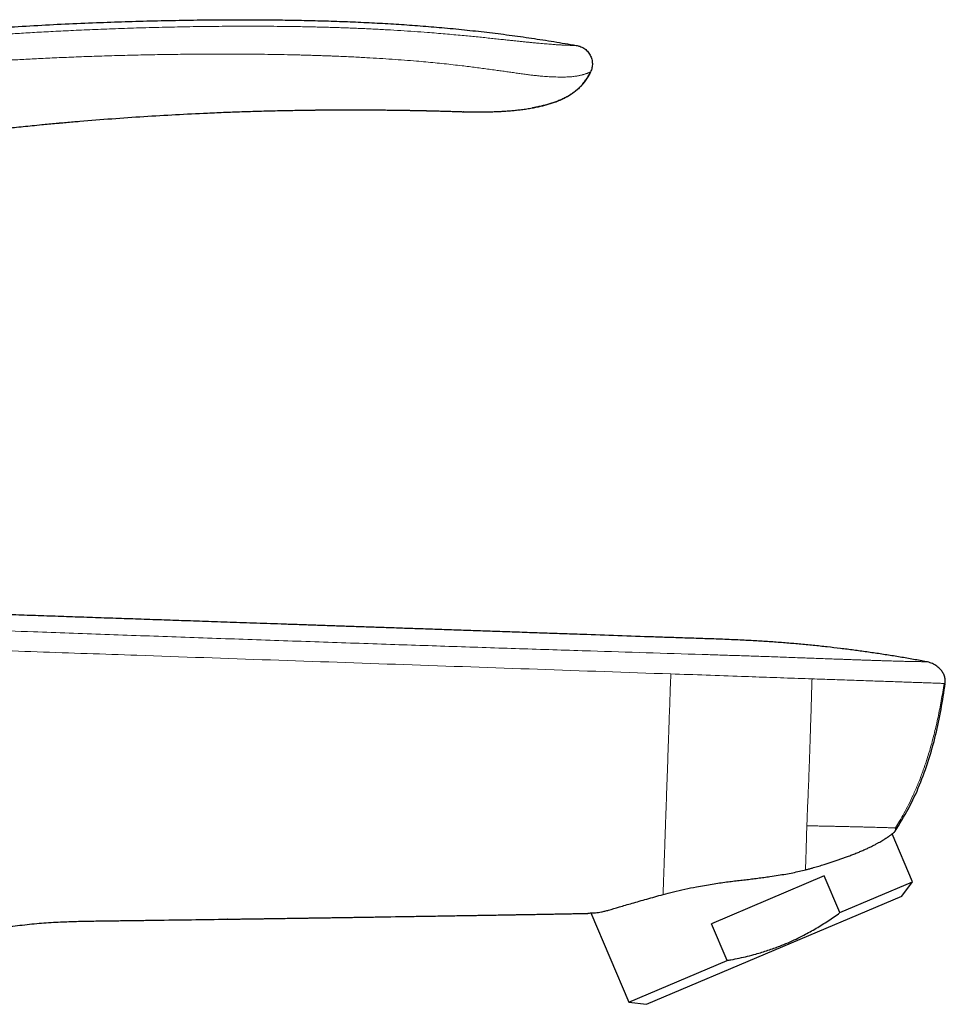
# Model space of a CAD drawing. Header units: millimetres. Extents: x 8 to 907, y 12 to 1404.
# Tile 37 of 37: x 800 to 872, y 1328 to 1404. Entities that reach past the tile are written whole.
import ezdxf

# ---------------------------------------------------------------- set-up
doc = ezdxf.new("R2010")
doc.units = ezdxf.units.MM

msp = doc.modelspace()

# ---------------------------------------------------------------- linework, layer by layer
at = {"color": 7, "linetype": 'Continuous', "lineweight": 30}
for p, q in [((821.371, 1397.373), (821.452, 1397.374)), ((834.082, 1397.253), (834.065, 1397.253)), ((870.089, 1354.394), (870.09, 1354.394)), ((869.028, 1337.243), (867.44, 1340.983)), ((862.154, 1337.701), (853.367, 1333.971)), ((863.368, 1334.841), (862.154, 1337.701)), ((863.368, 1334.841), (869.028, 1337.243)), ((868.194, 1336.136), (869.028, 1337.243)), ((848.311, 1327.697), (868.194, 1336.136)), ((843.985, 1334.817), (846.936, 1327.866)), ((854.581, 1331.111), (853.367, 1333.971)), ((846.936, 1327.866), (854.581, 1331.111)), ((846.936, 1327.866), (848.311, 1327.697))]:
    msp.add_line(p, q, dxfattribs=at)
at = {"color": 7, "linetype": 'Continuous', "lineweight": 30, "flags": 128}
msp.add_lwpolyline([(834.062, 1397.253), (834.063, 1397.253), (834.066, 1397.253), (834.067, 1397.253), (834.067, 1397.253), (834.066, 1397.253), (834.066, 1397.253), (834.066, 1397.253), (834.065, 1397.253), (834.065, 1397.253), (834.065, 1397.253)], dxfattribs=at)
at = {"color": 7, "linetype": 'Continuous', "lineweight": 30}
msp.add_arc((854.038, 1350.315), 16.405, 326.02453, 326.17706, dxfattribs=at)
for points, knots in [([(734.842, 1392.026), (735.637, 1392.276), (737.227, 1392.776), (739.616, 1393.497), (742.006, 1394.194), (744.398, 1394.866), (746.79, 1395.514), (749.184, 1396.138), (751.512, 1396.721), (753.776, 1397.265), (755.973, 1397.774), (758.172, 1398.263), (760.372, 1398.732), (762.573, 1399.181), (764.922, 1399.64), (767.42, 1400.103), (770.067, 1400.566), (772.716, 1401.001), (775.367, 1401.41), (778.004, 1401.789), (780.628, 1402.14), (783.238, 1402.463), (785.851, 1402.76), (788.401, 1403.026), (790.889, 1403.262), (793.314, 1403.471), (795.741, 1403.659), (798.171, 1403.826), (800.603, 1403.972), (803.037, 1404.097), (805.406, 1404.199), (807.709, 1404.28), (809.947, 1404.342), (812.188, 1404.388), (814.43, 1404.418), (816.674, 1404.429), (818.732, 1404.42), (820.604, 1404.397), (822.288, 1404.363), (823.972, 1404.314), (825.655, 1404.25), (827.337, 1404.169), (829.017, 1404.069), (830.695, 1403.951), (832.398, 1403.81), (834.124, 1403.644), (835.874, 1403.451), (837.62, 1403.233), (839.362, 1402.988), (841.101, 1402.721), (842.257, 1402.52), (842.835, 1402.42)], [0, 0, 0, 0, 0.022878, 0.045698, 0.068462, 0.091173, 0.113835, 0.136451, 0.159023, 0.179678, 0.200301, 0.220895, 0.241461, 0.262002, 0.282519, 0.307113, 0.331679, 0.356222, 0.380746, 0.405254, 0.429311, 0.45336, 0.477402, 0.501442, 0.523693, 0.545947, 0.568206, 0.590471, 0.612746, 0.635031, 0.65733, 0.677785, 0.698255, 0.718744, 0.73925, 0.75977, 0.7803, 0.795702, 0.811106, 0.826509, 0.841909, 0.857304, 0.872694, 0.888077, 0.903454, 0.919554, 0.935647, 0.951735, 0.967822, 0.983909, 1, 1, 1, 1]), ([(842.835, 1402.42), (842.883, 1402.412), (842.98, 1402.394), (843.129, 1402.352), (843.28, 1402.289), (843.43, 1402.202), (843.575, 1402.092), (843.708, 1401.964), (843.824, 1401.822), (843.92, 1401.668), (843.994, 1401.508), (844.048, 1401.343), (844.083, 1401.176), (844.098, 1401.008), (844.093, 1400.84), (844.065, 1400.675), (844.017, 1400.509), (843.972, 1400.402), (843.949, 1400.347)], [0, 0, 0, 0, 0.052969, 0.108599, 0.168298, 0.232086, 0.298829, 0.366745, 0.434077, 0.499797, 0.564048, 0.627311, 0.689639, 0.751003, 0.811666, 0.872421, 0.934621, 1, 1, 1, 1]), ([(834.059, 1397.253), (834.181, 1397.251), (834.417, 1397.245), (834.759, 1397.241), (835.079, 1397.239), (835.376, 1397.239), (835.651, 1397.241), (835.902, 1397.245), (836.131, 1397.251), (836.34, 1397.257), (836.53, 1397.263), (836.712, 1397.271), (836.89, 1397.279), (837.073, 1397.289), (837.262, 1397.3), (837.509, 1397.317), (837.819, 1397.342), (838.194, 1397.378), (838.585, 1397.422), (838.988, 1397.477), (839.397, 1397.544), (839.784, 1397.618), (840.147, 1397.699), (840.487, 1397.786), (840.824, 1397.883), (841.118, 1397.981), (841.37, 1398.075), (841.582, 1398.163), (841.784, 1398.256), (841.975, 1398.352), (842.149, 1398.449), (842.308, 1398.544), (842.45, 1398.636), (842.577, 1398.724), (842.676, 1398.798), (842.752, 1398.856), (842.807, 1398.9), (842.86, 1398.943), (842.918, 1398.991), (842.988, 1399.052), (843.069, 1399.127), (843.162, 1399.217), (843.266, 1399.325), (843.377, 1399.451), (843.487, 1399.586), (843.594, 1399.731), (843.695, 1399.883), (843.795, 1400.052), (843.876, 1400.206), (843.919, 1400.306), (843.934, 1400.342)], [0, 0, 0, 0, 0.03318, 0.064294, 0.093343, 0.120328, 0.145248, 0.168106, 0.1889, 0.20763, 0.225037, 0.240866, 0.257064, 0.273747, 0.290915, 0.308565, 0.341282, 0.375532, 0.411311, 0.4486, 0.486364, 0.524074, 0.55625, 0.588531, 0.620969, 0.653557, 0.675369, 0.697259, 0.719075, 0.739459, 0.758156, 0.775223, 0.790726, 0.804746, 0.817381, 0.82436, 0.830937, 0.837164, 0.844092, 0.85264, 0.86285, 0.874742, 0.888327, 0.903607, 0.92058, 0.936018, 0.952633, 0.97043, 0.989426, 1, 1, 1, 1]), ([(843.949, 1400.347), (843.912, 1400.265), (843.836, 1400.1), (843.698, 1399.866), (843.545, 1399.641), (843.375, 1399.428), (843.176, 1399.209), (842.944, 1398.99), (842.678, 1398.774), (842.397, 1398.579), (842.103, 1398.405), (841.799, 1398.251), (841.486, 1398.114), (841.166, 1397.992), (840.841, 1397.885), (840.511, 1397.791), (840.18, 1397.706), (839.847, 1397.632), (839.599, 1397.58), (839.462, 1397.558), (839.438, 1397.554)], [0, 0, 0, 0, 0.049026, 0.09803, 0.147098, 0.196274, 0.24557, 0.307321, 0.369136, 0.430877, 0.49247, 0.554056, 0.615739, 0.677547, 0.739446, 0.801347, 0.863139, 0.924825, 0.986451, 1, 1, 1, 1]), ([(791.596, 1395.135), (791.675, 1395.146), (791.84, 1395.168), (792.099, 1395.202), (792.382, 1395.24), (792.688, 1395.28), (793.018, 1395.323), (793.372, 1395.369), (793.749, 1395.417), (794.157, 1395.468), (794.597, 1395.522), (795.068, 1395.58), (795.566, 1395.639), (796.09, 1395.701), (796.64, 1395.765), (797.216, 1395.83), (797.818, 1395.897), (798.446, 1395.965), (799.101, 1396.035), (799.781, 1396.105), (800.488, 1396.176), (801.154, 1396.241), (801.776, 1396.3), (802.174, 1396.337), (802.408, 1396.358), (802.472, 1396.364), (802.536, 1396.37), (802.601, 1396.376), (802.665, 1396.382), (802.73, 1396.388), (802.793, 1396.393), (802.922, 1396.405), (803.388, 1396.446), (804.662, 1396.556), (806.675, 1396.716), (809.159, 1396.888), (811.644, 1397.035), (813.538, 1397.129), (814.84, 1397.185), (815.549, 1397.214), (816.258, 1397.24), (816.956, 1397.265), (817.646, 1397.287), (818.336, 1397.307), (819.044, 1397.325), (819.756, 1397.342), (820.439, 1397.356), (820.98, 1397.366), (821.287, 1397.371), (821.387, 1397.373)], [0, 0, 0, 0, 0.007949, 0.016694, 0.026236, 0.036574, 0.047709, 0.05964, 0.072367, 0.085891, 0.100913, 0.116809, 0.133579, 0.151223, 0.169741, 0.189134, 0.2094, 0.23054, 0.252555, 0.275443, 0.299206, 0.323842, 0.342616, 0.361866, 0.364013, 0.366166, 0.368324, 0.370488, 0.372658, 0.374834, 0.377015, 0.378978, 0.387877, 0.423994, 0.507278, 0.590561, 0.673844, 0.757128, 0.780871, 0.804615, 0.828358, 0.852081, 0.874695, 0.897648, 0.921338, 0.945765, 0.969123, 0.989944, 1, 1, 1, 1]), ([(821.387, 1397.373), (821.409, 1397.373), (821.46, 1397.374), (821.543, 1397.375), (821.64, 1397.377), (821.743, 1397.378), (821.845, 1397.38), (821.938, 1397.381), (822.013, 1397.382), (822.069, 1397.383), (822.116, 1397.383), (822.167, 1397.384), (822.23, 1397.385), (822.304, 1397.386), (822.396, 1397.387), (822.5, 1397.388), (822.614, 1397.389), (822.717, 1397.39), (822.8, 1397.391), (822.862, 1397.392), (822.916, 1397.392), (822.977, 1397.393), (823.05, 1397.393), (823.133, 1397.394), (823.224, 1397.395), (823.315, 1397.396), (823.396, 1397.396), (823.466, 1397.397), (823.533, 1397.397), (823.612, 1397.398), (823.696, 1397.398), (823.785, 1397.399), (823.876, 1397.399), (823.974, 1397.4), (824.069, 1397.4), (824.154, 1397.401), (824.232, 1397.401), (824.346, 1397.401), (824.499, 1397.402), (824.687, 1397.402), (824.87, 1397.403), (825.023, 1397.403), (825.15, 1397.403), (825.258, 1397.403), (825.376, 1397.403), (825.511, 1397.403), (825.67, 1397.403), (825.84, 1397.402), (826.009, 1397.402), (826.158, 1397.401), (826.291, 1397.401), (826.409, 1397.4), (826.512, 1397.4), (826.6, 1397.399), (826.673, 1397.399), (826.738, 1397.399), (826.808, 1397.398), (826.894, 1397.398), (826.999, 1397.397), (827.134, 1397.396), (827.3, 1397.395), (827.501, 1397.393), (827.729, 1397.391), (827.978, 1397.389), (828.23, 1397.386), (828.467, 1397.383), (828.679, 1397.381), (828.865, 1397.378), (829.026, 1397.376), (829.162, 1397.374), (829.255, 1397.373), (829.313, 1397.372), (829.345, 1397.371), (829.376, 1397.371), (829.408, 1397.37), (829.44, 1397.37), (829.478, 1397.369), (829.532, 1397.368), (829.601, 1397.367), (829.677, 1397.366), (829.748, 1397.365), (829.809, 1397.364), (829.874, 1397.363), (829.949, 1397.361), (830.043, 1397.36), (830.149, 1397.358), (830.264, 1397.355), (830.363, 1397.354), (830.443, 1397.352), (830.501, 1397.351), (830.553, 1397.35), (830.601, 1397.349), (830.653, 1397.348), (830.709, 1397.347), (830.772, 1397.345), (830.832, 1397.344), (830.887, 1397.343), (830.935, 1397.342), (830.983, 1397.341), (831.044, 1397.339), (831.11, 1397.338), (831.177, 1397.336), (831.238, 1397.335), (831.305, 1397.333), (831.385, 1397.331), (831.471, 1397.329), (831.529, 1397.328), (831.558, 1397.327)], [0, 0, 0, 0, 0.0063008, 0.0149342, 0.0242761, 0.0343296, 0.0448568, 0.053994, 0.0613463, 0.0665177, 0.0703086, 0.07492, 0.0811776, 0.0887567, 0.0964039, 0.1077692, 0.1190078, 0.129514, 0.1379021, 0.1429685, 0.1475721, 0.1534777, 0.1606781, 0.1688011, 0.1775933, 0.1870296, 0.1952757, 0.2012012, 0.207308, 0.214842, 0.2238902, 0.2318372, 0.2406706, 0.250391, 0.2602057, 0.2682151, 0.2751877, 0.2827099, 0.3012506, 0.3196799, 0.3373704, 0.3542346, 0.3642065, 0.3741269, 0.38551, 0.3985318, 0.4133144, 0.4315467, 0.4478724, 0.4622886, 0.4750457, 0.4864281, 0.4964347, 0.5050622, 0.511915, 0.5175292, 0.5239104, 0.5322061, 0.5424177, 0.554547, 0.5713064, 0.5907298, 0.6128094, 0.6375296, 0.6629131, 0.68583, 0.7062862, 0.7242936, 0.7398665, 0.7530192, 0.7637646, 0.7670143, 0.7700366, 0.7730531, 0.7760776, 0.7791103, 0.7824385, 0.7873857, 0.7948747, 0.8027, 0.8096006, 0.8155779, 0.8208065, 0.8287029, 0.8378129, 0.8488553, 0.8604865, 0.8723047, 0.8790209, 0.8850598, 0.8902109, 0.8951187, 0.8999717, 0.906348, 0.9128499, 0.919855, 0.9254802, 0.9301759, 0.9353342, 0.9410304, 0.9499277, 0.9570424, 0.9630615, 0.9704229, 0.9792747, 0.9895464, 1, 1, 1, 1]), ([(831.47, 1397.329), (831.47, 1397.329), (831.504, 1397.328), (831.536, 1397.328), (831.568, 1397.327)], [0, 0, 0, 0, 0.0002684, 1, 1, 1, 1]), ([(831.558, 1397.327), (831.562, 1397.327), (831.65, 1397.325), (831.816, 1397.321), (832.053, 1397.315), (832.281, 1397.309), (832.5, 1397.303), (832.708, 1397.297), (832.903, 1397.291), (833.083, 1397.285), (833.263, 1397.28), (833.437, 1397.274), (833.602, 1397.269), (833.742, 1397.264), (833.859, 1397.26), (833.951, 1397.257), (834.007, 1397.255), (834.038, 1397.254), (834.049, 1397.254), (834.055, 1397.254), (834.056, 1397.254), (834.058, 1397.253), (834.059, 1397.253), (834.06, 1397.253), (834.061, 1397.253), (834.062, 1397.253), (834.062, 1397.253)], [0, 0, 0, 0, 0.002764, 0.06051, 0.117801, 0.174818, 0.233418, 0.291411, 0.349025, 0.406495, 0.464057, 0.535898, 0.607781, 0.680123, 0.753331, 0.82597, 0.897935, 0.934044, 0.970303, 0.974804, 0.97931, 0.983823, 0.988342, 0.992869, 0.997401, 1, 1, 1, 1]), ([(870.085, 1354.394), (869.932, 1354.423), (869.43, 1354.518), (868.582, 1354.667), (867.542, 1354.842), (866.506, 1355.004), (865.474, 1355.156), (864.443, 1355.296), (863.411, 1355.427), (862.361, 1355.549), (861.291, 1355.663), (860.2, 1355.767), (859.103, 1355.861), (857.999, 1355.943), (856.887, 1356.014), (855.69, 1356.078), (854.405, 1356.135), (853.031, 1356.185), (851.644, 1356.23), (850.247, 1356.275), (848.389, 1356.338), (846.074, 1356.417), (843.703, 1356.501), (841.737, 1356.569), (840.177, 1356.624), (838.627, 1356.678), (837.089, 1356.731), (835.565, 1356.784), (834.058, 1356.836), (832.568, 1356.887), (831.148, 1356.936), (829.797, 1356.983), (828.514, 1357.027), (827.251, 1357.071), (826.008, 1357.114), (824.787, 1357.156), (823.587, 1357.197), (822.412, 1357.237), (821.26, 1357.277), (820.134, 1357.316), (819.033, 1357.354), (817.956, 1357.391), (816.912, 1357.426), (815.9, 1357.461), (814.919, 1357.495), (813.965, 1357.528), (813.031, 1357.56), (812.114, 1357.592), (811.208, 1357.623), (810.309, 1357.654), (809.416, 1357.685), (808.527, 1357.716), (807.642, 1357.746), (806.449, 1357.787), (804.953, 1357.839), (803.16, 1357.901), (801.391, 1357.963), (799.647, 1358.023), (797.929, 1358.083), (796.341, 1358.138), (794.883, 1358.188), (793.551, 1358.234), (792.237, 1358.279), (790.943, 1358.324), (789.667, 1358.368), (788.498, 1358.408), (787.435, 1358.445), (786.474, 1358.478), (785.525, 1358.511), (784.587, 1358.543), (783.653, 1358.575), (782.646, 1358.61), (781.556, 1358.647), (780.377, 1358.688), (779.173, 1358.729), (778.142, 1358.765), (777.512, 1358.786), (777.292, 1358.794)], [0, 0, 0, 0, 0.005055, 0.016559, 0.027964, 0.039291, 0.050563, 0.061797, 0.073012, 0.084223, 0.095981, 0.10777, 0.119606, 0.131505, 0.143484, 0.155557, 0.170185, 0.184977, 0.19991, 0.214951, 0.230071, 0.259885, 0.289701, 0.306579, 0.323374, 0.340063, 0.35662, 0.373022, 0.389248, 0.405278, 0.421093, 0.435097, 0.448903, 0.462498, 0.475874, 0.48902, 0.501928, 0.514589, 0.52697, 0.539091, 0.550945, 0.562527, 0.573831, 0.584659, 0.595209, 0.605479, 0.615465, 0.625358, 0.635069, 0.644734, 0.654351, 0.663919, 0.673435, 0.682899, 0.70244, 0.721735, 0.740772, 0.759543, 0.778036, 0.796243, 0.810775, 0.825111, 0.839247, 0.85318, 0.866907, 0.880426, 0.890901, 0.901244, 0.911456, 0.921534, 0.931506, 0.941621, 0.954024, 0.966708, 0.979666, 0.992887, 1, 1, 1, 1]), ([(870.089, 1354.394), (870.089, 1354.394), (870.089, 1354.394), (870.078, 1354.394), (870.075, 1354.394)], [0, 0, 0, 0, 0.6973517, 1, 1, 1, 1]), ([(871.569, 1352.748), (871.572, 1352.799), (871.578, 1352.9), (871.564, 1353.051), (871.534, 1353.2), (871.487, 1353.344), (871.424, 1353.482), (871.346, 1353.612), (871.256, 1353.734), (871.143, 1353.86), (871.006, 1353.984), (870.842, 1354.103), (870.666, 1354.203), (870.481, 1354.286), (870.289, 1354.351), (870.157, 1354.38), (870.09, 1354.394)], [0, 0, 0, 0, 0.062502, 0.125003, 0.18746, 0.249833, 0.312193, 0.374669, 0.43725, 0.499794, 0.582956, 0.666118, 0.749445, 0.83295, 0.91653, 1, 1, 1, 1]), ([(867.669, 1341.181), (868.028, 1341.76), (868.745, 1342.918), (869.597, 1344.78), (870.295, 1346.702), (870.841, 1348.675), (871.266, 1350.678), (871.465, 1352.029), (871.564, 1352.705)], [0, 0, 0, 0, 0.166343, 0.3328642, 0.4995072, 0.6662026, 0.8329832, 1, 1, 1, 1]), ([(867.666, 1341.181), (867.678, 1341.202), (867.703, 1341.244), (867.72, 1341.308), (867.721, 1341.374), (867.703, 1341.421), (867.694, 1341.444)], [0, 0, 0, 0, 0.247186, 0.496534, 0.747606, 1, 1, 1, 1]), ([(860.69, 1338.177), (860.778, 1338.2), (860.953, 1338.246), (861.269, 1338.332), (861.637, 1338.437), (862.024, 1338.552), (862.374, 1338.662), (862.691, 1338.764), (863, 1338.867), (863.302, 1338.971), (863.595, 1339.075), (863.902, 1339.188), (864.219, 1339.308), (864.545, 1339.436), (864.858, 1339.564), (865.157, 1339.691), (865.441, 1339.817), (865.709, 1339.943), (865.962, 1340.068), (866.188, 1340.185), (866.387, 1340.294), (866.563, 1340.394), (866.727, 1340.493), (866.88, 1340.588), (867.019, 1340.68), (867.144, 1340.765), (867.254, 1340.843), (867.35, 1340.914), (867.423, 1340.969), (867.478, 1341.012), (867.529, 1341.052), (867.578, 1341.092), (867.616, 1341.124), (867.638, 1341.143), (867.641, 1341.146), (867.642, 1341.147)], [0, 0, 0, 0, 0.0203579, 0.0407157, 0.0747404, 0.1087652, 0.1360328, 0.1633005, 0.1906246, 0.2179487, 0.2453288, 0.272709, 0.3063232, 0.3399375, 0.3741714, 0.4084351, 0.4426986, 0.4769324, 0.5118372, 0.5467421, 0.5769019, 0.6070715, 0.6372315, 0.6685193, 0.6998178, 0.7311058, 0.7621309, 0.7931663, 0.8241912, 0.8446887, 0.8651863, 0.9008632, 0.93654, 0.9682701, 1, 1, 1, 1]), ([(849.605, 1336.257), (849.873, 1336.328), (850.414, 1336.472), (851.288, 1336.67), (852.101, 1336.833), (852.82, 1336.964), (853.415, 1337.066), (853.982, 1337.155), (854.52, 1337.232), (855.03, 1337.292), (855.522, 1337.346), (856.006, 1337.404), (856.489, 1337.464), (856.97, 1337.526), (857.448, 1337.59), (857.979, 1337.663), (858.548, 1337.748), (859.143, 1337.847), (859.697, 1337.951), (860.211, 1338.059), (860.534, 1338.139), (860.69, 1338.177)], [0, 0, 0, 0, 0.081268, 0.164742, 0.250503, 0.30642, 0.359289, 0.409122, 0.455932, 0.499735, 0.541498, 0.583193, 0.624822, 0.666386, 0.707886, 0.749323, 0.805122, 0.858064, 0.908171, 0.955473, 1, 1, 1, 1]), ([(843.749, 1334.788), (843.758, 1334.79), (843.78, 1334.794), (843.927, 1334.818), (844.128, 1334.824), (844.344, 1334.826), (844.559, 1334.853), (844.8, 1334.896), (845.066, 1334.958), (845.5, 1335.08), (846.171, 1335.281), (847.173, 1335.571), (848.311, 1335.896), (849.171, 1336.135), (849.601, 1336.255)], [0, 0, 0, 0, 0.06892, 0.155262, 0.225596, 0.277233, 0.328809, 0.380332, 0.431807, 0.483242, 0.612209, 0.741307, 0.870562, 1, 1, 1, 1]), ([(789.322, 1330.187), (789.446, 1330.268), (789.773, 1330.483), (790.318, 1330.809), (790.953, 1331.167), (791.599, 1331.504), (792.256, 1331.821), (792.919, 1332.114), (793.585, 1332.384), (794.256, 1332.632), (794.934, 1332.859), (795.618, 1333.065), (796.308, 1333.25), (797.004, 1333.416), (797.703, 1333.562), (798.418, 1333.692), (799.147, 1333.805), (799.89, 1333.9), (800.635, 1333.979), (801.381, 1334.042), (802.128, 1334.09), (803.025, 1334.133), (804.072, 1334.165), (805.267, 1334.188), (806.463, 1334.204), (807.659, 1334.218), (808.855, 1334.235), (811.531, 1334.273), (814.149, 1334.309), (816.369, 1334.342), (816.71, 1334.347)], [0, 0, 0, 0, 0.015829, 0.041736, 0.067645, 0.093555, 0.119466, 0.145377, 0.170771, 0.196166, 0.221564, 0.246964, 0.272365, 0.297766, 0.323169, 0.348574, 0.375189, 0.401803, 0.42842, 0.455039, 0.481657, 0.508275, 0.550775, 0.593277, 0.635777, 0.678277, 0.720778, 0.763278, 0.963637, 1, 1, 1, 1]), ([(815.668, 1334.331), (815.668, 1334.331), (815.667, 1334.331), (815.671, 1334.331), (815.682, 1334.331), (815.709, 1334.331), (815.76, 1334.332), (815.836, 1334.333), (815.938, 1334.334), (816.066, 1334.336), (816.222, 1334.338), (816.398, 1334.34), (816.584, 1334.343), (816.828, 1334.346), (817.122, 1334.351), (817.483, 1334.356), (817.846, 1334.361), (818.211, 1334.366), (818.561, 1334.371), (818.897, 1334.376), (819.217, 1334.381), (819.513, 1334.385), (819.785, 1334.389), (820.052, 1334.393), (820.317, 1334.397), (820.583, 1334.401), (820.836, 1334.405), (821.077, 1334.408), (821.305, 1334.412), (821.52, 1334.415), (821.734, 1334.418), (821.944, 1334.421), (822.149, 1334.424), (822.341, 1334.427), (822.528, 1334.43), (822.719, 1334.433), (822.963, 1334.437), (823.263, 1334.441), (823.625, 1334.447), (823.991, 1334.452), (824.359, 1334.458), (824.727, 1334.464), (825.112, 1334.47), (825.516, 1334.476), (825.938, 1334.482), (826.378, 1334.489), (826.832, 1334.496), (828.111, 1334.516), (829.461, 1334.538), (830.878, 1334.561), (831.549, 1334.572), (832.217, 1334.583), (832.885, 1334.594), (833.551, 1334.605), (834.214, 1334.616), (834.784, 1334.625), (835.255, 1334.633), (835.621, 1334.639), (835.967, 1334.645), (836.294, 1334.651), (836.598, 1334.656), (836.881, 1334.661), (837.142, 1334.665), (837.384, 1334.669), (837.589, 1334.673), (837.759, 1334.676), (837.898, 1334.678), (838.035, 1334.68), (838.179, 1334.683), (838.34, 1334.686), (838.523, 1334.689), (838.726, 1334.692), (838.941, 1334.696), (839.166, 1334.7), (839.401, 1334.704), (839.652, 1334.708), (839.92, 1334.713), (840.205, 1334.718), (840.505, 1334.723), (840.827, 1334.729), (841.157, 1334.735), (841.483, 1334.741), (841.789, 1334.746), (842.073, 1334.752), (842.335, 1334.756), (842.577, 1334.761), (842.79, 1334.765), (842.975, 1334.768), (843.111, 1334.771), (843.212, 1334.773), (843.284, 1334.774), (843.356, 1334.776), (843.427, 1334.777), (843.497, 1334.779), (843.569, 1334.78), (843.64, 1334.781), (843.701, 1334.783), (843.736, 1334.784), (843.749, 1334.784)], [0, 0, 0, 0, 0.000218, 0.000597, 0.001024, 0.002104, 0.004135, 0.006919, 0.010487, 0.015117, 0.020645, 0.027074, 0.033823, 0.040432, 0.053009, 0.06505, 0.078686, 0.091565, 0.10369, 0.115845, 0.127138, 0.137572, 0.147147, 0.155866, 0.165819, 0.175159, 0.184064, 0.192534, 0.20057, 0.208172, 0.215339, 0.223153, 0.230374, 0.237005, 0.243404, 0.25015, 0.257252, 0.269131, 0.281888, 0.295523, 0.307837, 0.320789, 0.334378, 0.348604, 0.363468, 0.378969, 0.395106, 0.411516, 0.514116, 0.537783, 0.561399, 0.584963, 0.608477, 0.63194, 0.655352, 0.678595, 0.692213, 0.705122, 0.717322, 0.728812, 0.739593, 0.749492, 0.758707, 0.767238, 0.775085, 0.780334, 0.785226, 0.789791, 0.794767, 0.800469, 0.806895, 0.814047, 0.821923, 0.829613, 0.837887, 0.846746, 0.856188, 0.866214, 0.876824, 0.887958, 0.900211, 0.911715, 0.922471, 0.932481, 0.941745, 0.950264, 0.95804, 0.964236, 0.969865, 0.972468, 0.974936, 0.977486, 0.980356, 0.98367, 0.987506, 0.991918, 0.996935, 1, 1, 1, 1]), ([(854.581, 1331.111), (854.683, 1331.129), (855.002, 1331.186), (855.535, 1331.294), (856.178, 1331.442), (856.765, 1331.596), (857.294, 1331.75), (857.767, 1331.901), (858.234, 1332.063), (858.755, 1332.259), (859.329, 1332.495), (859.952, 1332.779), (860.525, 1333.064), (861.048, 1333.347), (861.525, 1333.621), (861.996, 1333.908), (862.46, 1334.207), (862.918, 1334.518), (863.218, 1334.733), (863.368, 1334.841)], [0, 0, 0, 0, 0.032291, 0.100787, 0.169295, 0.237787, 0.28942, 0.341053, 0.392215, 0.443377, 0.514398, 0.585442, 0.656465, 0.713552, 0.77065, 0.82774, 0.885156, 0.942581, 1, 1, 1, 1])]:
    msp.add_open_spline(points, degree=3, knots=knots, dxfattribs=at)
at = {"color": 252, "linetype": 'Continuous', "lineweight": 0}
for points, knots in [([(842.835, 1402.42), (842.835, 1402.42), (842.835, 1402.42), (842.835, 1402.42), (842.835, 1402.42), (842.835, 1402.42), (842.834, 1402.42), (842.832, 1402.42), (842.83, 1402.42), (842.827, 1402.42), (842.822, 1402.42), (842.814, 1402.42), (842.804, 1402.42), (842.79, 1402.421), (842.773, 1402.421), (842.751, 1402.421), (842.724, 1402.422), (842.69, 1402.422), (842.65, 1402.423), (842.602, 1402.423), (842.545, 1402.424), (842.478, 1402.425), (842.399, 1402.426), (842.312, 1402.428), (842.219, 1402.431), (842.12, 1402.434), (842.006, 1402.438), (841.876, 1402.444), (841.737, 1402.451), (841.593, 1402.459), (841.445, 1402.468), (841.282, 1402.479), (841.101, 1402.492), (840.905, 1402.506), (840.694, 1402.523), (840.468, 1402.541), (840.223, 1402.562), (839.959, 1402.586), (839.675, 1402.612), (839.384, 1402.64), (839.088, 1402.669), (838.789, 1402.7), (838.473, 1402.732), (838.143, 1402.767), (837.802, 1402.804), (837.451, 1402.841), (837.051, 1402.884), (836.601, 1402.932), (836.099, 1402.985), (835.582, 1403.039), (835.053, 1403.092), (834.514, 1403.146), (833.931, 1403.201), (833.304, 1403.259), (832.63, 1403.319), (831.942, 1403.377), (831.139, 1403.441), (830.216, 1403.509), (829.168, 1403.579), (828.093, 1403.642), (827.201, 1403.689), (826.497, 1403.723), (825.989, 1403.745), (825.485, 1403.766), (824.989, 1403.785), (824.505, 1403.802), (824.027, 1403.818), (823.32, 1403.839), (822.389, 1403.863), (821.241, 1403.886), (820.114, 1403.902), (819.01, 1403.913), (817.921, 1403.918), (816.848, 1403.918), (815.792, 1403.914), (814.758, 1403.906), (813.747, 1403.894), (812.758, 1403.879), (811.791, 1403.861), (810.817, 1403.839), (809.836, 1403.815), (808.851, 1403.787), (807.892, 1403.757), (806.96, 1403.725), (806.055, 1403.691), (805.176, 1403.656), (804.325, 1403.619), (803.5, 1403.581), (802.702, 1403.541), (801.935, 1403.502), (801.199, 1403.462), (800.494, 1403.421), (799.814, 1403.381), (799.166, 1403.341), (798.548, 1403.302), (797.962, 1403.263), (797.4, 1403.225), (796.862, 1403.187), (796.351, 1403.15), (795.867, 1403.115), (795.41, 1403.08), (794.976, 1403.047), (794.562, 1403.014), (794.171, 1402.983), (793.8, 1402.953), (793.454, 1402.925), (793.132, 1402.898), (792.835, 1402.872), (792.562, 1402.849), (792.309, 1402.827), (792.077, 1402.807), (791.867, 1402.788), (791.685, 1402.772), (791.53, 1402.758), (791.435, 1402.749), (791.393, 1402.746)], [0, 0, 0, 0, 0.000398, 0.001073, 0.002024, 0.003253, 0.004759, 0.006542, 0.008602, 0.01094, 0.013951, 0.017324, 0.021059, 0.025156, 0.029615, 0.034434, 0.039612, 0.045149, 0.051041, 0.057288, 0.063884, 0.070829, 0.078128, 0.085791, 0.092062, 0.098574, 0.10533, 0.112318, 0.119523, 0.12533, 0.131261, 0.137326, 0.143536, 0.149905, 0.156079, 0.162375, 0.168773, 0.175268, 0.181864, 0.188577, 0.194448, 0.200463, 0.206601, 0.212804, 0.219073, 0.225416, 0.231848, 0.240404, 0.249137, 0.258044, 0.267106, 0.276299, 0.28562, 0.296785, 0.30816, 0.31975, 0.331552, 0.348737, 0.366349, 0.38439, 0.402861, 0.411294, 0.419814, 0.428421, 0.436682, 0.444749, 0.452756, 0.460705, 0.48032, 0.499566, 0.518441, 0.536944, 0.555074, 0.573152, 0.59085, 0.608168, 0.625109, 0.641674, 0.657864, 0.67368, 0.690647, 0.707164, 0.723232, 0.738851, 0.754023, 0.768747, 0.783024, 0.796854, 0.810237, 0.823173, 0.835442, 0.84728, 0.858687, 0.869663, 0.879917, 0.889764, 0.899204, 0.908236, 0.916862, 0.924937, 0.93262, 0.93991, 0.946808, 0.953441, 0.959666, 0.965483, 0.97089, 0.975889, 0.980479, 0.98466, 0.988648, 0.992176, 0.995244, 0.997852, 1, 1, 1, 1]), ([(791.653, 1400.778), (791.693, 1400.782), (791.779, 1400.789), (791.919, 1400.8), (792.079, 1400.814), (792.261, 1400.828), (792.463, 1400.845), (792.687, 1400.863), (792.932, 1400.882), (793.197, 1400.903), (793.484, 1400.925), (793.792, 1400.948), (794.12, 1400.973), (794.485, 1400.999), (794.889, 1401.029), (795.332, 1401.06), (795.801, 1401.092), (796.297, 1401.125), (796.819, 1401.159), (797.357, 1401.193), (797.909, 1401.227), (798.474, 1401.26), (799.062, 1401.294), (799.675, 1401.328), (800.314, 1401.362), (800.982, 1401.395), (801.678, 1401.429), (802.398, 1401.461), (803.143, 1401.493), (803.912, 1401.524), (804.705, 1401.554), (805.5, 1401.582), (806.293, 1401.607), (807.085, 1401.63), (807.898, 1401.652), (808.731, 1401.672), (809.584, 1401.69), (810.459, 1401.706), (811.354, 1401.72), (812.269, 1401.732), (813.205, 1401.741), (814.162, 1401.747), (815.139, 1401.75), (816.118, 1401.749), (817.097, 1401.744), (818.075, 1401.735), (819.072, 1401.722), (820.088, 1401.704), (820.904, 1401.686), (821.512, 1401.67), (821.906, 1401.659), (822.297, 1401.648), (822.686, 1401.635), (823.072, 1401.622), (823.455, 1401.608), (823.836, 1401.594), (824.478, 1401.568), (825.374, 1401.527), (826.477, 1401.47), (827.516, 1401.408), (828.492, 1401.343), (829.446, 1401.273), (830.319, 1401.203), (831.115, 1401.134), (831.838, 1401.065), (832.551, 1400.993), (833.254, 1400.916), (833.899, 1400.84), (834.486, 1400.769), (835.018, 1400.702), (835.543, 1400.633), (836.062, 1400.564), (836.548, 1400.497), (837.004, 1400.432), (837.429, 1400.372), (837.847, 1400.312), (838.257, 1400.254), (838.659, 1400.198), (839.03, 1400.148), (839.369, 1400.105), (839.672, 1400.071), (839.96, 1400.042), (840.23, 1400.018), (840.486, 1399.999), (840.728, 1399.983), (840.987, 1399.97), (841.255, 1399.96), (841.529, 1399.954), (841.778, 1399.953), (842.005, 1399.957), (842.214, 1399.965), (842.406, 1399.977), (842.581, 1399.993), (842.739, 1400.012), (842.88, 1400.032), (843.007, 1400.054), (843.126, 1400.079), (843.237, 1400.105), (843.34, 1400.132), (843.429, 1400.158), (843.512, 1400.185), (843.587, 1400.21), (843.656, 1400.234), (843.715, 1400.255), (843.764, 1400.274), (843.805, 1400.289), (843.84, 1400.303), (843.869, 1400.314), (843.893, 1400.324), (843.911, 1400.331), (843.925, 1400.336), (843.934, 1400.34), (843.94, 1400.343), (843.944, 1400.345), (843.947, 1400.346), (843.948, 1400.346), (843.949, 1400.347), (843.949, 1400.347), (843.949, 1400.347), (843.949, 1400.347), (843.949, 1400.347)], [0, 0, 0, 0, 0.001953, 0.004252, 0.006896, 0.009887, 0.013223, 0.016904, 0.020932, 0.025305, 0.030023, 0.035088, 0.040498, 0.046253, 0.05311, 0.0604, 0.068124, 0.076281, 0.084872, 0.093896, 0.102802, 0.112093, 0.121769, 0.131831, 0.142279, 0.153313, 0.164747, 0.17658, 0.188814, 0.201448, 0.214482, 0.227916, 0.240583, 0.253587, 0.266927, 0.280605, 0.29462, 0.308973, 0.323663, 0.338691, 0.354058, 0.369763, 0.385806, 0.402188, 0.417945, 0.434007, 0.450376, 0.467053, 0.484037, 0.490555, 0.497029, 0.503458, 0.509844, 0.516184, 0.52248, 0.528731, 0.534937, 0.554155, 0.572943, 0.589357, 0.605428, 0.62115, 0.636537, 0.648637, 0.660574, 0.672367, 0.684037, 0.695598, 0.704605, 0.713545, 0.722422, 0.731241, 0.74001, 0.747524, 0.75501, 0.762481, 0.769959, 0.777471, 0.785034, 0.79146, 0.797746, 0.803872, 0.809861, 0.815743, 0.821529, 0.82722, 0.835029, 0.842638, 0.850032, 0.857213, 0.864194, 0.871292, 0.878191, 0.884883, 0.891355, 0.897598, 0.903603, 0.91038, 0.916854, 0.923048, 0.928978, 0.935712, 0.942106, 0.948165, 0.953889, 0.959279, 0.964336, 0.969677, 0.974589, 0.979071, 0.983121, 0.98674, 0.989928, 0.992428, 0.994579, 0.996381, 0.997833, 0.998936, 0.999589, 1, 1, 1, 1]), ([(870.075, 1354.394), (870.07, 1354.394), (870.058, 1354.393), (870.013, 1354.395), (869.951, 1354.395), (869.868, 1354.396), (869.776, 1354.397), (869.677, 1354.398), (869.578, 1354.399), (869.461, 1354.4), (869.335, 1354.402), (869.201, 1354.404), (869.063, 1354.407), (868.909, 1354.41), (868.734, 1354.414), (868.537, 1354.419), (868.317, 1354.425), (868.076, 1354.431), (867.813, 1354.439), (867.543, 1354.447), (867.272, 1354.455), (867.002, 1354.464), (866.717, 1354.473), (866.418, 1354.483), (866.105, 1354.493), (865.778, 1354.504), (865.438, 1354.515), (865.087, 1354.527), (864.724, 1354.54), (864.353, 1354.553), (863.973, 1354.566), (863.538, 1354.582), (863.045, 1354.6), (862.494, 1354.62), (861.935, 1354.64), (861.372, 1354.661), (860.804, 1354.682), (860.2, 1354.704), (859.558, 1354.728), (858.88, 1354.752), (858.201, 1354.776), (857.342, 1354.806), (856.303, 1354.841), (855.085, 1354.881), (853.866, 1354.92), (851.602, 1354.991), (848.292, 1355.094), (843.662, 1355.24), (838.753, 1355.398), (833.566, 1355.57), (828.254, 1355.748), (822.818, 1355.935), (817.257, 1356.128), (811.695, 1356.324), (806.132, 1356.523), (801.164, 1356.704), (796.791, 1356.865), (793.014, 1357.004), (789.237, 1357.145), (785.46, 1357.286), (781.682, 1357.428), (778.698, 1357.543), (776.508, 1357.628), (775.112, 1357.682), (773.715, 1357.736), (772.54, 1357.781), (771.588, 1357.816), (770.857, 1357.842), (770.126, 1357.866), (769.396, 1357.89), (768.667, 1357.912), (767.939, 1357.932), (767.216, 1357.948), (766.495, 1357.963), (765.773, 1357.977), (765.055, 1357.99), (764.341, 1358), (763.645, 1358.008), (762.964, 1358.014), (762.296, 1358.021), (761.626, 1358.028), (760.954, 1358.037), (760.229, 1358.048), (759.449, 1358.063), (758.613, 1358.083), (757.775, 1358.106), (756.934, 1358.133), (756.091, 1358.163), (755.288, 1358.193), (754.525, 1358.223), (753.802, 1358.252), (753.082, 1358.28), (752.363, 1358.309), (751.649, 1358.338), (750.938, 1358.366), (750.232, 1358.394), (749.531, 1358.421), (748.836, 1358.449), (748.147, 1358.476), (747.465, 1358.503), (746.791, 1358.529), (746.126, 1358.555), (745.47, 1358.581), (744.823, 1358.607), (744.187, 1358.632), (743.563, 1358.656), (742.951, 1358.68), (742.351, 1358.704), (741.765, 1358.727), (741.194, 1358.749), (740.637, 1358.771), (740.097, 1358.792), (739.572, 1358.813), (739.064, 1358.833), (738.572, 1358.852), (738.097, 1358.871), (737.64, 1358.889), (737.201, 1358.906), (736.78, 1358.923), (736.377, 1358.939), (735.994, 1358.954), (735.63, 1358.969), (735.286, 1358.983), (734.962, 1358.996), (734.658, 1359.008), (734.375, 1359.02), (734.114, 1359.031), (733.874, 1359.041), (733.655, 1359.05), (733.459, 1359.058), (733.285, 1359.066), (733.135, 1359.073), (733.007, 1359.079), (732.902, 1359.084), (732.821, 1359.088), (732.765, 1359.092), (732.731, 1359.094), (732.73, 1359.095), (732.729, 1359.096)], [0, 0, 0, 0, 0.003881, 0.009761, 0.01564, 0.021519, 0.027399, 0.03128, 0.03516, 0.03904, 0.042922, 0.045972, 0.049021, 0.052068, 0.055115, 0.058265, 0.061415, 0.064565, 0.067714, 0.070864, 0.07349, 0.076116, 0.078742, 0.081367, 0.083989, 0.08661, 0.089231, 0.091852, 0.094476, 0.097101, 0.099727, 0.102354, 0.105967, 0.10958, 0.113194, 0.11681, 0.120425, 0.124039, 0.128298, 0.132558, 0.136816, 0.141075, 0.14868, 0.156286, 0.163891, 0.171497, 0.198661, 0.225824, 0.258161, 0.290498, 0.322836, 0.357483, 0.39213, 0.426777, 0.461424, 0.496071, 0.519589, 0.543107, 0.566626, 0.590144, 0.613662, 0.637179, 0.645871, 0.654563, 0.663256, 0.671949, 0.676501, 0.681055, 0.685608, 0.690163, 0.694716, 0.699268, 0.70382, 0.708373, 0.712928, 0.717479, 0.72203, 0.726583, 0.730877, 0.735173, 0.739467, 0.743759, 0.74805, 0.753297, 0.758546, 0.763796, 0.769045, 0.774294, 0.779544, 0.784044, 0.788543, 0.793041, 0.797538, 0.802037, 0.806537, 0.811039, 0.81554, 0.820041, 0.824542, 0.829042, 0.833542, 0.838042, 0.842541, 0.847042, 0.851542, 0.856041, 0.86054, 0.865037, 0.869534, 0.874029, 0.878524, 0.883018, 0.887513, 0.892008, 0.896504, 0.901, 0.905498, 0.909997, 0.914497, 0.918998, 0.9235, 0.928002, 0.932505, 0.937008, 0.941511, 0.946014, 0.950517, 0.955019, 0.95952, 0.964021, 0.96852, 0.973018, 0.977516, 0.982012, 0.986509, 0.991005, 0.995502, 1, 1, 1, 1]), ([(850.199, 1353.442), (846.738, 1353.563), (839.815, 1353.805), (829.423, 1354.168), (819.027, 1354.531), (809.506, 1354.863), (800.86, 1355.165), (793.091, 1355.436), (786.202, 1355.677), (780.192, 1355.887), (776.236, 1356.025), (773.451, 1356.122), (771.839, 1356.178), (770.228, 1356.235), (768.621, 1356.291), (767.558, 1356.328), (767.026, 1356.347)], [0, 0, 0, 0, 0.125, 0.25, 0.375, 0.5, 0.593334, 0.686668, 0.780002, 0.841602, 0.903201, 0.922562, 0.941923, 0.961278, 0.980638, 1, 1, 1, 1]), ([(849.599, 1336.255), (849.602, 1336.339), (849.608, 1336.506), (849.618, 1336.794), (849.629, 1337.11), (849.641, 1337.457), (849.655, 1337.835), (849.669, 1338.244), (849.684, 1338.681), (849.7, 1339.131), (849.716, 1339.588), (849.732, 1340.047), (849.748, 1340.522), (849.765, 1341.011), (849.785, 1341.564), (849.806, 1342.182), (849.83, 1342.866), (849.857, 1343.623), (849.886, 1344.454), (849.917, 1345.359), (849.949, 1346.272), (849.981, 1347.192), (850.013, 1348.116), (850.048, 1349.099), (850.084, 1350.141), (850.122, 1351.24), (850.161, 1352.341), (850.187, 1353.075), (850.199, 1353.442)], [0, 0, 0, 0, 0.031247, 0.062495, 0.093746, 0.124994, 0.156245, 0.187497, 0.218741, 0.249977, 0.277969, 0.305969, 0.333968, 0.36196, 0.38996, 0.426636, 0.463305, 0.499974, 0.546643, 0.59331, 0.63997, 0.686627, 0.733296, 0.779976, 0.834988, 0.889991, 0.944995, 1, 1, 1, 1]), ([(850.2, 1353.446), (852.037, 1353.381), (854.242, 1353.303), (856.814, 1353.212), (857.915, 1353.173), (859.015, 1353.134), (860.111, 1353.096), (860.834, 1353.07), (861.195, 1353.058)], [0, 0, 0, 0, 0.499866, 0.599834, 0.699874, 0.799998, 0.900067, 1, 1, 1, 1]), ([(861.197, 1353.058), (861.181, 1352.546), (861.15, 1351.548), (861.108, 1350.093), (861.066, 1348.72), (861.024, 1347.432), (860.981, 1346.231), (860.938, 1345.123), (860.896, 1344.107), (860.856, 1343.188), (860.821, 1342.361), (860.802, 1341.852), (860.793, 1341.61)], [0, 0, 0, 0, 0.130054, 0.253631, 0.370662, 0.481134, 0.584915, 0.681839, 0.771845, 0.854874, 0.930907, 1, 1, 1, 1]), ([(861.195, 1353.058), (861.46, 1353.049), (861.989, 1353.03), (862.773, 1353.003), (863.546, 1352.976), (864.305, 1352.95), (865.042, 1352.925), (865.753, 1352.901), (866.432, 1352.878), (867.073, 1352.856), (867.672, 1352.836), (868.223, 1352.817), (868.726, 1352.799), (869.179, 1352.783), (869.579, 1352.769), (869.931, 1352.757), (870.234, 1352.747), (870.493, 1352.738), (870.711, 1352.73), (870.925, 1352.722), (871.121, 1352.714), (871.285, 1352.707), (871.404, 1352.703), (871.454, 1352.7), (871.479, 1352.699)], [0, 0, 0, 0, 0.041621, 0.083247, 0.124923, 0.166605, 0.208264, 0.249926, 0.291596, 0.333253, 0.374901, 0.416562, 0.458236, 0.499906, 0.541567, 0.583244, 0.624922, 0.666581, 0.708254, 0.749945, 0.812461, 0.874974, 0.937484, 1, 1, 1, 1]), ([(867.694, 1341.444), (867.803, 1341.619), (868.033, 1341.99), (868.372, 1342.591), (868.725, 1343.263), (869.083, 1344.01), (869.44, 1344.833), (869.79, 1345.734), (870.128, 1346.711), (870.448, 1347.765), (870.748, 1348.894), (871.021, 1350.097), (871.271, 1351.372), (871.409, 1352.249), (871.48, 1352.699)], [0, 0, 0, 0, 0.051835, 0.109464, 0.172906, 0.24216, 0.317191, 0.39796, 0.484432, 0.576526, 0.674132, 0.777248, 0.885882, 1, 1, 1, 1]), ([(871.479, 1352.699), (871.491, 1352.699), (871.517, 1352.697), (871.542, 1352.695), (871.559, 1352.694), (871.562, 1352.694), (871.563, 1352.694)], [0, 0, 0, 0, 0.250016, 0.5000182, 0.7500092, 1, 1, 1, 1]), ([(860.793, 1341.607), (860.783, 1341.27), (860.762, 1340.595), (860.734, 1339.68), (860.71, 1338.854), (860.697, 1338.403), (860.69, 1338.177)], [0, 0, 0, 0, 0.250047, 0.500125, 0.750017, 1, 1, 1, 1]), ([(867.694, 1341.444), (867.673, 1341.445), (867.631, 1341.446), (867.549, 1341.449), (867.452, 1341.452), (867.338, 1341.455), (867.205, 1341.459), (867.054, 1341.464), (866.883, 1341.469), (866.69, 1341.474), (866.476, 1341.48), (866.238, 1341.487), (865.979, 1341.494), (865.698, 1341.501), (865.395, 1341.509), (865.072, 1341.518), (864.728, 1341.526), (864.364, 1341.535), (863.981, 1341.544), (863.598, 1341.553), (863.219, 1341.561), (862.846, 1341.569), (862.461, 1341.577), (862.062, 1341.585), (861.652, 1341.594), (861.23, 1341.602), (860.939, 1341.607), (860.793, 1341.61)], [0, 0, 0, 0, 0.041895, 0.083765, 0.125598, 0.167385, 0.209128, 0.250835, 0.292523, 0.334217, 0.375954, 0.417757, 0.459605, 0.501471, 0.543332, 0.585165, 0.626951, 0.668673, 0.71032, 0.751885, 0.787446, 0.822949, 0.858401, 0.893814, 0.929202, 0.964588, 1, 1, 1, 1])]:
    msp.add_open_spline(points, degree=3, knots=knots, dxfattribs=at)

doc.saveas('drawing.dxf')
